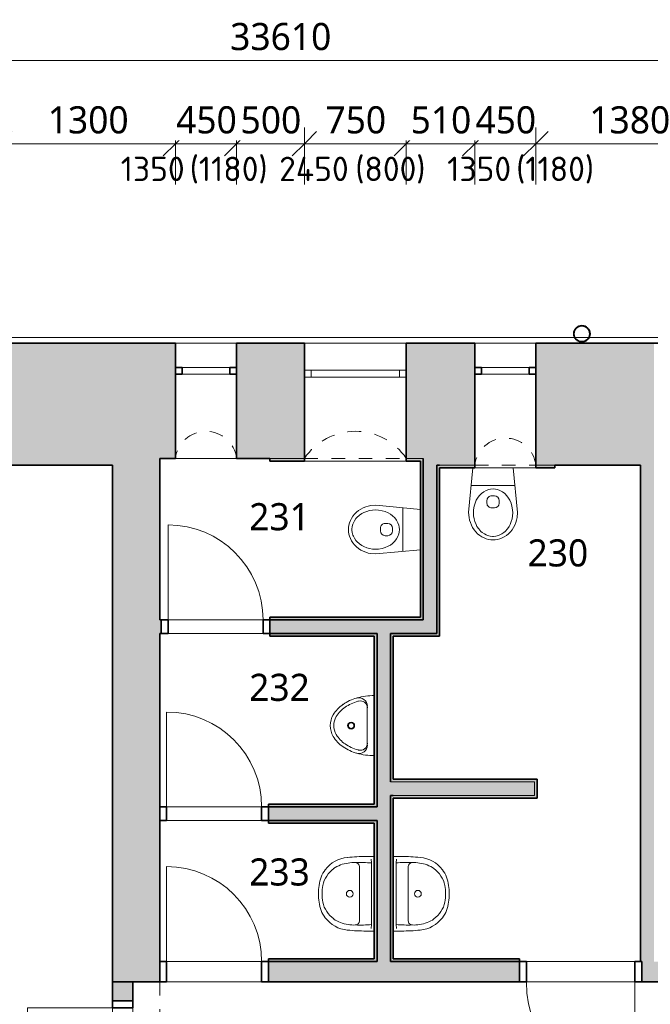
# Model space of a CAD drawing. Header units: metres. Extents: x -2.8 to 41.5, y -4.4 to 31.
# Tile 13 of 22: x 21 to 25.7, y 9.9 to 17.1. Entities that reach past the tile are written whole.
import ezdxf

# ---------------------------------------------------------------- set-up
doc = ezdxf.new("R2010")
doc.units = ezdxf.units.M
doc.linetypes.add('AV - Cerch_ 1 tecka 2mm', pattern=[0.004, 0.002, -0.001, 0, -0.001])
doc.layers.add('AV-KOTY', color=5, linetype='Continuous', lineweight=13, true_color=0x0000ff)
doc.layers.add('AV-MISTNOSTI', color=5, linetype='Continuous', lineweight=5, true_color=0x0000ff)
for name, color, linetype, lineweight in [('AV-KOTY-100', 7, 'Continuous', 5), ('AV-SRAFY', 7, 'Continuous', 35), ('AV-STAVBA', 7, 'Continuous', 18), ('AV-VYBAVENI', 7, 'Continuous', 18)]:
    doc.layers.add(name, color=color, linetype=linetype, lineweight=lineweight)
doc.styles.add('ISOCPEUR', font='isocpeur.ttf', dxfattribs={"height": 0.18})
doc.styles.add('Trebuchet MS', font='trebuc.ttf', dxfattribs={"height": 0.2})
doc.styles.add('Trebuchet MS_B', font='trebuc.ttf', dxfattribs={"height": 0.2})
doc.dimstyles.new('2_mm_-_O_-_Blue_-_mm_-_zaokrouhlena', dxfattribs={"dimscale": 0.3048, "dimtxt": 0.20619, "dimasz": 0.590551, "dimexe": 0.393701, "dimexo": 0.0625, "dimgap": 0.065617, "dimtad": 1, "dimdec": 0, "dimlfac": 1000, "dimrnd": 10, "dimzin": 0, "dimdsep": 46, "dimtxsty": 'Trebuchet MS', "dimblk1": 'OBLIQUE', "dimblk2": 'OBLIQUE', "dimsah": 1, "dimcen": 0.09, "dimazin": 0, "dimtfac": 1, "dimtdec": 4, "dimtix": 1, "dimtmove": 0, "dimatfit": 3, "dimfxl": 0.984252, "dimfxlon": 1, "dimtvp": 1, "dimtfill": 1, "dimtolj": 1, "dimtzin": 0, "dimarcsym": 2})

# ---------------------------------------------------------------- blocks, each defined once
blk = doc.blocks.new('DO_1-P_Ocel_ - 800x1970_150-917843-2NP')
at = {"layer": 'AV-STAVBA'}
for p, q in [((-0.4, 0.875), (-0.4, 0.075)), ((-0.4, 0.075), (0.4, 0.075)), ((-0.4, -0.075), (0.4, -0.075))]:
    blk.add_line(p, q, dxfattribs=at)
at = {"layer": 'AV-STAVBA', "linetype": 'AV - Cerch_ 1 tecka 2mm'}
for p, q in [((-0.45, 0.075), (0.45, 0.075)), ((-0.4, 0.075), (0.4, 0.075)), ((-0.45, -0.075), (0.45, -0.075)), ((-0.4, -0.075), (0.4, -0.075))]:
    blk.add_line(p, q, dxfattribs=at)
at = {"layer": 'AV-STAVBA', "lineweight": 35}
for p, q in [((-0.4, 0.075), (-0.45, 0.075)), ((-0.45, 0.075), (-0.45, -0.075)), ((-0.4, -0.075), (-0.4, 0.075)), ((0.45, 0.075), (0.4, 0.075)), ((0.4, 0.075), (0.4, -0.075)), ((0.45, -0.075), (0.45, 0.075)), ((-0.45, -0.075), (-0.4, -0.075)), ((0.4, -0.075), (0.45, -0.075))]:
    blk.add_line(p, q, dxfattribs=at)
at = {"layer": 'AV-STAVBA'}
blk.add_arc((-0.4, 0.075), 0.8, 0, 90, dxfattribs=at)
blk = doc.blocks.new('DO_1-P_Ocel_ - 700x1970_150-988023-2NP')
at = {"layer": 'AV-STAVBA'}
for p, q in [((-0.35, 0.775), (-0.35, 0.075)), ((-0.35, 0.075), (0.35, 0.075)), ((-0.35, -0.075), (0.35, -0.075))]:
    blk.add_line(p, q, dxfattribs=at)
at = {"layer": 'AV-STAVBA', "linetype": 'AV - Cerch_ 1 tecka 2mm'}
for p, q in [((-0.4, 0.075), (0.4, 0.075)), ((-0.35, 0.075), (0.35, 0.075)), ((-0.4, -0.075), (0.4, -0.075)), ((-0.35, -0.075), (0.35, -0.075))]:
    blk.add_line(p, q, dxfattribs=at)
at = {"layer": 'AV-STAVBA', "lineweight": 35}
for p, q in [((-0.35, 0.075), (-0.4, 0.075)), ((-0.4, 0.075), (-0.4, -0.075)), ((-0.35, -0.075), (-0.35, 0.075)), ((0.4, 0.075), (0.35, 0.075)), ((0.35, 0.075), (0.35, -0.075)), ((0.4, -0.075), (0.4, 0.075)), ((-0.4, -0.075), (-0.35, -0.075)), ((0.35, -0.075), (0.4, -0.075))]:
    blk.add_line(p, q, dxfattribs=at)
at = {"layer": 'AV-STAVBA'}
blk.add_arc((-0.35, 0.075), 0.7, 0, 90, dxfattribs=at)
blk = doc.blocks.new('DO_1-P_Ocel_ - 700x1970_100-947632-2NP')
at = {"layer": 'AV-STAVBA'}
for p, q in [((-0.35, 0.75), (-0.35, 0.05)), ((-0.35, 0.05), (0.35, 0.05)), ((-0.35, -0.05), (0.35, -0.05))]:
    blk.add_line(p, q, dxfattribs=at)
at = {"layer": 'AV-STAVBA', "linetype": 'AV - Cerch_ 1 tecka 2mm'}
for p, q in [((-0.4, 0.05), (0.4, 0.05)), ((-0.35, 0.05), (0.35, 0.05)), ((-0.4, -0.05), (0.4, -0.05)), ((-0.35, -0.05), (0.35, -0.05))]:
    blk.add_line(p, q, dxfattribs=at)
at = {"layer": 'AV-STAVBA', "lineweight": 35}
for p, q in [((-0.35, 0.05), (-0.4, 0.05)), ((-0.4, 0.05), (-0.4, -0.05)), ((-0.35, -0.05), (-0.35, 0.05)), ((0.4, 0.05), (0.35, 0.05)), ((0.35, 0.05), (0.35, -0.05)), ((0.4, -0.05), (0.4, 0.05)), ((-0.4, -0.05), (-0.35, -0.05)), ((0.35, -0.05), (0.4, -0.05))]:
    blk.add_line(p, q, dxfattribs=at)
at = {"layer": 'AV-STAVBA'}
blk.add_arc((-0.35, 0.05), 0.7, 0, 90, dxfattribs=at)
blk = doc.blocks.new('GM_Otvor_obdélníkový - 1660x3000-988376-2NP')
at = {"layer": 'AV-STAVBA', "linetype": 'AV - Cerch_ 1 tecka 2mm', "lineweight": 13}
for p, q in [((-0.83, 0.175), (0.83, 0.175)), ((-0.83, -0.175), (0.83, -0.175)), ((-0.83, -0.175), (0.83, -0.175))]:
    blk.add_line(p, q, dxfattribs=at)
blk = doc.blocks.new('DO_2-L_Obl__členěné_prosklené_222 - 1250x2750-993052-2NP')
at = {"layer": 'AV-STAVBA'}
for p, q in [((0.625, 0.57), (0.625, -0.055)), ((-0.625, -0.055), (-0.1831, 0.3869)), ((-0.625, -0.055), (0.625, -0.055)), ((-0.625, -0.205), (-0.625, -0.055)), ((0, -0.055), (0, -0.205)), ((0.625, -0.205), (0.625, -0.055)), ((-0.675, -0.205), (-0.625, -0.205)), ((-0.625, -0.205), (0.625, -0.205)), ((0.625, -0.205), (0.675, -0.205))]:
    blk.add_line(p, q, dxfattribs=at)
at = {"layer": 'AV-STAVBA', "lineweight": 35}
for p, q in [((-0.625, -0.055), (-0.675, -0.055)), ((-0.675, -0.055), (-0.675, -0.205)), ((-0.625, -0.205), (-0.625, -0.055)), ((0.675, -0.055), (0.625, -0.055)), ((0.625, -0.055), (0.625, -0.205)), ((0.675, -0.205), (0.675, -0.055)), ((-0.675, -0.205), (-0.625, -0.205)), ((0.625, -0.205), (0.675, -0.205))]:
    blk.add_line(p, q, dxfattribs=at)
at = {"layer": 'AV-STAVBA', "linetype": 'AV - Cerch_ 1 tecka 2mm'}
for p, q in [((-0.625, -0.055), (0.625, -0.055)), ((-0.675, -0.205), (0.675, -0.205)), ((-0.625, -0.205), (0.625, -0.205))]:
    blk.add_line(p, q, dxfattribs=at)
at = {"layer": 'AV-STAVBA'}
for centre, start, end in [((0.625, -0.055), 90, 180), ((-0.625, -0.055), 360, 45)]:
    blk.add_arc(centre, 0.625, start, end, dxfattribs=at)
blk = doc.blocks.new('WI_1-1 - 700x2450-1142592-2NP')
at = {"layer": 'AV-STAVBA', "linetype": 'AV - Cerch_ 1 tecka 2mm', "lineweight": 13}
for p, q in [((0.375, 0.425), (-0.375, 0.425)), ((0.375, -0.425), (-0.375, -0.425))]:
    blk.add_line(p, q, dxfattribs=at)
at = {"layer": 'AV-STAVBA'}
for p, q in [((-0.375, -0.175), (-0.375, -0.225)), ((-0.375, -0.175), (0.375, -0.175)), ((-0.325, -0.175), (-0.325, -0.225)), ((0.325, -0.175), (0.325, -0.225)), ((0.375, -0.175), (0.375, -0.225)), ((-0.375, -0.225), (0.375, -0.225))]:
    blk.add_line(p, q, dxfattribs=at)
blk = doc.blocks.new('GM_Nika s klenutým nadpražím - 750x2520-1145059-2NP')
at = {"layer": 'AV-STAVBA', "linetype": 'AV - Cerch_ 1 tecka 2mm', "lineweight": 13}
for p, q in [((0.375, 0.425), (-0.375, 0.425)), ((0.375, -0.425), (-0.375, -0.425))]:
    blk.add_line(p, q, dxfattribs=at)
blk.add_arc((0, 0.6766), 0.4516, 213.85503, 326.14497, dxfattribs=at)
blk = doc.blocks.new('WI_1_s hor_ příčlí - 450-1144286-2NP')
at = {"layer": 'AV-STAVBA', "linetype": 'AV - Cerch_ 1 tecka 2mm', "lineweight": 13}
for p, q in [((0.225, 0.45), (-0.225, 0.45)), ((0.225, -0.45), (-0.225, -0.45))]:
    blk.add_line(p, q, dxfattribs=at)
at = {"layer": 'AV-STAVBA', "lineweight": 35}
for p, q in [((-0.225, -0.27), (-0.225, -0.22)), ((-0.225, -0.22), (-0.175, -0.22)), ((-0.175, -0.27), (-0.225, -0.27)), ((-0.175, -0.22), (-0.175, -0.27)), ((0.175, -0.27), (0.175, -0.22)), ((0.175, -0.22), (0.225, -0.22)), ((0.225, -0.27), (0.175, -0.27)), ((0.225, -0.22), (0.225, -0.27))]:
    blk.add_line(p, q, dxfattribs=at)
at = {"layer": 'AV-STAVBA'}
for p, q in [((-0.225, -0.22), (-0.225, -0.27)), ((-0.225, -0.22), (0.225, -0.22)), ((-0.225, -0.27), (0.225, -0.27)), ((0.175, -0.22), (-0.175, -0.22)), ((-0.175, -0.22), (-0.175, -0.27)), ((-0.175, -0.27), (0.175, -0.27)), ((0.175, -0.22), (0.175, -0.27)), ((0.225, -0.22), (0.225, -0.27))]:
    blk.add_line(p, q, dxfattribs=at)
blk = doc.blocks.new('WI_1_s hor_ příčlí - 450-1144131-2NP')
at = {"layer": 'AV-STAVBA', "linetype": 'AV - Cerch_ 1 tecka 2mm', "lineweight": 13}
for p, q in [((0.225, 0.425), (-0.225, 0.425)), ((0.225, -0.425), (-0.225, -0.425))]:
    blk.add_line(p, q, dxfattribs=at)
at = {"layer": 'AV-STAVBA', "lineweight": 35}
for p, q in [((-0.225, -0.245), (-0.225, -0.195)), ((-0.225, -0.195), (-0.175, -0.195)), ((-0.175, -0.195), (-0.175, -0.245)), ((0.175, -0.245), (0.175, -0.195)), ((0.175, -0.195), (0.225, -0.195)), ((0.225, -0.195), (0.225, -0.245)), ((-0.175, -0.245), (-0.225, -0.245)), ((0.225, -0.245), (0.175, -0.245))]:
    blk.add_line(p, q, dxfattribs=at)
at = {"layer": 'AV-STAVBA'}
for p, q in [((-0.225, -0.195), (-0.225, -0.245)), ((-0.225, -0.195), (0.225, -0.195)), ((0.175, -0.195), (-0.175, -0.195)), ((-0.175, -0.195), (-0.175, -0.245)), ((0.175, -0.195), (0.175, -0.245)), ((0.225, -0.195), (0.225, -0.245)), ((-0.225, -0.245), (0.225, -0.245)), ((-0.175, -0.245), (0.175, -0.245))]:
    blk.add_line(p, q, dxfattribs=at)
blk = doc.blocks.new('GM_Nika s klenutým nadpražím - 450x2140_1000-1145186-2NP')
at = {"layer": 'AV-STAVBA', "linetype": 'AV - Cerch_ 1 tecka 2mm', "lineweight": 13}
for p, q in [((0.225, 0.45), (-0.225, 0.45)), ((0.225, -0.45), (-0.225, -0.45))]:
    blk.add_line(p, q, dxfattribs=at)
blk.add_arc((0, 0.4766), 0.2266, 186.73292, 353.26708, dxfattribs=at)
blk = doc.blocks.new('GM_Nika s klenutým nadpražím - 450x2140_1000-1144975-2NP')
at = {"layer": 'AV-STAVBA', "linetype": 'AV - Cerch_ 1 tecka 2mm', "lineweight": 13}
for p, q in [((0.225, 0.425), (-0.225, 0.425)), ((0.225, -0.425), (-0.225, -0.425))]:
    blk.add_line(p, q, dxfattribs=at)
blk.add_arc((0, 0.4516), 0.2266, 186.73292, 353.26708, dxfattribs=at)
blk = doc.blocks.new('Koncepční umyvadlo - 550x400-1470811-2NP')
at = {"layer": 'AV-VYBAVENI'}
for p, q in [((-0.075, 0.12), (0.125, 0.12)), ((0.125, 0.12), (0.325, 0.12)), ((-0.15, 0.0696), (-0.15, 0.01)), ((-0.13, 0.0342), (-0.1027, 0.03)), ((-0.1027, 0.03), (0.3527, 0.03)), ((0.3527, 0.03), (0.38, 0.0342)), ((0.4, 0.01), (0.4, 0.0696))]:
    blk.add_line(p, q, dxfattribs=at)
blk.add_circle((0.125, 0.191), 0.025, dxfattribs=at)
for centre, radius, start, end in [((0.0863, 0.1873), 0.2303, 126.98722, 174.63967), ((0.1108, 0.183), 0.2128, 102.9464, 143.51515), ((0.087, 0.1893), 0.2291, 95.97223, 127.42411), ((0.125, 0.0213), 0.4007, 81.12195, 98.87805), ((0.125, -0.0054), 0.4007, 81.12195, 98.87805), ((0.163, 0.1893), 0.2291, 52.57589, 84.02777), ((0.1392, 0.183), 0.2128, 36.48485, 77.0536), ((0.1637, 0.1873), 0.2303, 5.36033, 53.01278), ((0.1142, 0.1817), 0.2163, 143.76118, 174.20939), ((0.1358, 0.1817), 0.2163, 5.79061, 36.23882), ((1.3731, 0.0627), 1.5231, 174.49277, 179.73823), ((1.2179, 0.1148), 1.3234, 178.47706, 183.67527), ((0.092, 0.1621), 0.1973, 167.88867, 183.52869), ((-0.075, 0.15), 0.03, 180, 270), ((0.325, 0.15), 0.03, 270, 360), ((0.158, 0.1621), 0.1973, 356.47131, 12.11133), ((-0.9659, 0.1148), 1.3213, 356.32077, 1.52691), ((-1.1231, 0.0627), 1.5231, 0.26177, 5.50723)]:
    blk.add_arc(centre, radius, start, end, dxfattribs=at)
blk = doc.blocks.new('Koncepční pisoár - 440x325-1488373-2NP')
at = {"layer": 'AV-VYBAVENI'}
for p, q in [((-0.0189, 0.0616), (0.2689, 0.0616)), ((0.097, 0.011), (0.097, 0.01))]:
    blk.add_line(p, q, dxfattribs=at)
for radius in [0.0258, 0.0206]:
    blk.add_circle((0.125, 0.1808), radius, dxfattribs=at)
for centre, radius, start, end in [((0.1746, 0.0988), 0.2499, 121.25235, 145.68491), ((0.1746, 0.0988), 0.2241, 121.25235, 145.68491), ((0.125, 0.1806), 0.1542, 90, 121.25235), ((0.125, 0.1806), 0.1285, 90, 121.25235), ((0.125, 0.1806), 0.1542, 58.74765, 90), ((0.125, 0.1806), 0.1285, 58.74765, 90), ((0.0754, 0.0988), 0.2241, 34.31509, 58.74765), ((0.0754, 0.0988), 0.2499, 34.31509, 58.74765), ((0.2533, 0.0451), 0.3451, 145.68491, 164.21349), ((0.2533, 0.0451), 0.3193, 145.68491, 164.21349), ((-0.0033, 0.0451), 0.3193, 15.78651, 34.31509), ((-0.0033, 0.0451), 0.3451, 16.04718, 34.31509), ((0.3776, 0.01), 0.4743, 164.21349, 180), ((-0.0189, 0.1234), 0.0619, 164.29734, 270), ((-0.0057, 0.1131), 0.0516, 164.94194, 270), ((0.3776, 0.01), 0.4485, 164.21349, 164.94194), ((0.2557, 0.1131), 0.0516, 270, 15.05806), ((0.2689, 0.1234), 0.0619, 270, 16.04718), ((-0.1276, 0.01), 0.4485, 15.05806, 15.78651), ((-0.1276, 0.01), 0.4743, 360, 15.78651)]:
    blk.add_arc(centre, radius, start, end, dxfattribs=at)
blk = doc.blocks.new('Koncepční WC - WC NADRZ-1470814-2NP')
at = {"layer": 'AV-VYBAVENI', "lineweight": 13}
for p, q in [((0.0377, 0.5177), (0.0218, 0.5074)), ((0.0541, 0.526), (0.0377, 0.5177)), ((0.0708, 0.5323), (0.0541, 0.526)), ((0.0876, 0.5367), (0.0708, 0.5323)), ((0.0987, 0.513), (0.0799, 0.5081)), ((0.1042, 0.5392), (0.0876, 0.5367)), ((0.117, 0.515), (0.0987, 0.513)), ((0.1203, 0.54), (0.1042, 0.5392)), ((0.1203, 0.515), (0.117, 0.515)), ((0.1365, 0.5392), (0.1203, 0.54)), ((0.1237, 0.515), (0.1203, 0.515)), ((0.142, 0.513), (0.1237, 0.515)), ((0.1531, 0.5367), (0.1365, 0.5392)), ((0.1607, 0.5081), (0.142, 0.513)), ((0.1699, 0.5323), (0.1531, 0.5367)), ((0.1866, 0.526), (0.1699, 0.5323)), ((0.203, 0.5177), (0.1866, 0.526)), ((0.2188, 0.5074), (0.203, 0.5177)), ((-0.0303, 0.4494), (-0.0396, 0.4319)), ((-0.0194, 0.4661), (-0.0303, 0.4494)), ((-0.007, 0.4814), (-0.0194, 0.4661)), ((0.0069, 0.4953), (-0.007, 0.4814)), ((0.0018, 0.4409), (-0.0051, 0.4278)), ((0.0148, 0.4601), (0.0018, 0.4409)), ((0.0218, 0.5074), (0.0069, 0.4953)), ((0.0314, 0.4782), (0.0148, 0.4601)), ((0.0398, 0.4856), (0.0314, 0.4782)), ((0.0564, 0.4971), (0.0398, 0.4856)), ((0.0707, 0.5044), (0.0564, 0.4971)), ((0.0799, 0.5081), (0.0707, 0.5044)), ((0.1699, 0.5044), (0.1607, 0.5081)), ((0.1842, 0.4971), (0.1699, 0.5044)), ((0.2008, 0.4856), (0.1842, 0.4971)), ((0.2093, 0.4782), (0.2008, 0.4856)), ((0.2258, 0.4601), (0.2093, 0.4782)), ((0.2338, 0.4953), (0.2188, 0.5074)), ((0.2388, 0.4409), (0.2258, 0.4601)), ((0.2476, 0.4814), (0.2338, 0.4953)), ((0.2458, 0.4278), (0.2388, 0.4409)), ((0.2601, 0.4661), (0.2476, 0.4814)), ((0.271, 0.4494), (0.2601, 0.4661)), ((0.2802, 0.4319), (0.271, 0.4494)), ((-0.0567, 0.3764), (-0.0597, 0.34)), ((-0.0527, 0.395), (-0.0567, 0.3764)), ((-0.047, 0.4136), (-0.0527, 0.395)), ((-0.0396, 0.4319), (-0.047, 0.4136)), ((-0.0233, 0.3644), (-0.0247, 0.342)), ((-0.0197, 0.3855), (-0.0233, 0.3644)), ((-0.0139, 0.4061), (-0.0197, 0.3855)), ((-0.0051, 0.4278), (-0.0139, 0.4061)), ((0.2546, 0.4061), (0.2458, 0.4278)), ((0.2603, 0.3855), (0.2546, 0.4061)), ((0.2639, 0.3644), (0.2603, 0.3855)), ((0.2653, 0.342), (0.2639, 0.3644)), ((0.2877, 0.4136), (0.2802, 0.4319)), ((0.2934, 0.395), (0.2877, 0.4136)), ((0.2973, 0.3764), (0.2934, 0.395)), ((0.3003, 0.34), (0.2973, 0.3764)), ((-0.0597, 0.34), (-0.0288, 0.01)), ((-0.0247, 0.342), (-0.0237, 0.3197)), ((-0.0237, 0.3197), (-0.019, 0.2916)), ((-0.019, 0.2916), (-0.0125, 0.2698)), ((0.1103, 0.3054), (0.1203, 0.3054)), ((0.1203, 0.3054), (0.1303, 0.3054)), ((0.2532, 0.2698), (0.2597, 0.2916)), ((0.2597, 0.2916), (0.2644, 0.3197)), ((0.2644, 0.3197), (0.2653, 0.342)), ((0.2695, 0.01), (0.3003, 0.34)), ((-0.0125, 0.2698), (-0.0032, 0.2484)), ((-0.0032, 0.2484), (0.0063, 0.2319)), ((0.0063, 0.2319), (0.0188, 0.2151)), ((0.0753, 0.2508), (0.0753, 0.2704)), ((0.1653, 0.2508), (0.1653, 0.2704)), ((0.2219, 0.2151), (0.2344, 0.2319)), ((0.2344, 0.2319), (0.2439, 0.2484)), ((0.2439, 0.2484), (0.2532, 0.2698)), ((0.0188, 0.2151), (0.0344, 0.199)), ((0.0344, 0.199), (0.0515, 0.1859)), ((0.0515, 0.1859), (0.0699, 0.1759)), ((0.0699, 0.1759), (0.0885, 0.1693)), ((0.0885, 0.1693), (0.102, 0.1664)), ((0.102, 0.1664), (0.1203, 0.165)), ((0.1203, 0.2158), (0.1103, 0.2158)), ((0.1303, 0.2158), (0.1203, 0.2158)), ((0.1203, 0.165), (0.1387, 0.1664)), ((0.1387, 0.1664), (0.1521, 0.1693)), ((0.1521, 0.1693), (0.1708, 0.1759)), ((0.1708, 0.1759), (0.1891, 0.1859)), ((0.1891, 0.1859), (0.2063, 0.199)), ((0.2063, 0.199), (0.2219, 0.2151)), ((-0.0409, 0.1398), (0.1203, 0.1398)), ((0.1203, 0.1398), (0.2816, 0.1398))]:
    blk.add_line(p, q, dxfattribs=at)
for centre, start, end in [((0.1103, 0.2704), 90, 180), ((0.1303, 0.2704), 360, 90), ((0.1103, 0.2508), 180, 270), ((0.1303, 0.2508), 270, 0)]:
    blk.add_arc(centre, 0.035, start, end, dxfattribs=at)
blk = doc.blocks.new('GM_Dešťový svod_03 - GM_Dešťový svod_03-1503405-2NP')
at = {"layer": 'AV-STAVBA', "lineweight": 35}
for radius, start, end in [(0.06, 90, 270), (0.058, 90, 270), (0.06, 270, 90), (0.058, 270, 90)]:
    blk.add_arc((25.1837, 14.8171), radius, start, end, dxfattribs=at)
blk = doc.blocks.new('Řísma 2NP_ vnitroblok - Řísma 2NP_ vnitroblok-1646675-2NP')
at = {"layer": 'AV-STAVBA'}
for p, q in [((8.6937, 14.789), (25.1323, 14.789)), ((25.1344, 14.789), (25.2329, 14.789)), ((25.2351, 14.789), (39.7648, 14.789))]:
    blk.add_line(p, q, dxfattribs=at)
blk = doc.blocks.new('DIMBLOCK84-2NP')
at = {"layer": 'AV-KOTY-100', "color": 5, "true_color": 0x0000ff}
for p, q in [((20.8948, 16.2186), (20.8948, 16.3386)), ((22.1898, 16.2186), (22.1898, 16.3386)), ((20.8948, 16.2186), (20.9848, 16.3086)), ((22.1898, 16.2186), (22.2798, 16.3086)), ((20.8948, 16.2186), (20.8048, 16.1286)), ((20.8948, 16.2186), (22.1898, 16.2186)), ((20.8948, 16.2186), (20.8948, 15.9186)), ((22.1898, 16.2186), (22.0998, 16.1286)), ((22.1898, 16.2186), (22.1898, 15.9186))]:
    blk.add_line(p, q, dxfattribs=at)
at = {"layer": 'AV-KOTY-100', "color": 0, "insert": (21.2488, 16.4946), "char_height": 0.2, "width": 0.704541, "attachment_point": 1, "line_spacing_factor": 1.048425, "style": 'Trebuchet MS', "bg_fill": 3, "box_fill_scale": 1.25, "bg_fill_color": 256, "bg_fill_true_color": 13158600, "bg_fill_transparency": 0}
blk.add_mtext('1300', dxfattribs=at)
blk = doc.blocks.new('_Oblique')
at = {"color": 0, "linetype": 'ByBlock', "lineweight": -2}
blk.add_line((-0.5, -0.5), (0.5, 0.5), dxfattribs=at)
blk = doc.blocks.new('DIMBLOCK85-2NP')
at = {"layer": 'AV-KOTY-100', "color": 5, "true_color": 0x0000ff}
for p, q in [((22.1898, 16.2186), (22.1898, 16.3386)), ((22.6398, 16.2186), (22.6398, 16.3386)), ((22.1898, 16.2186), (22.2798, 16.3086)), ((22.6398, 16.2186), (22.7298, 16.3086)), ((22.1898, 16.2186), (22.0998, 16.1286)), ((22.1898, 16.2186), (22.6398, 16.2186)), ((22.1898, 16.2186), (22.1898, 15.9186)), ((22.6398, 16.2186), (22.5498, 16.1286)), ((22.6398, 16.2186), (22.6398, 15.9186))]:
    blk.add_line(p, q, dxfattribs=at)
at = {"layer": 'AV-KOTY-100', "color": 0, "insert": (22.1946, 16.4946), "char_height": 0.2, "width": 0.528406, "attachment_point": 1, "line_spacing_factor": 1.048425, "style": 'Trebuchet MS', "bg_fill": 3, "box_fill_scale": 1.25, "bg_fill_color": 256, "bg_fill_true_color": 13158600, "bg_fill_transparency": 0}
blk.add_mtext('450', dxfattribs=at)
blk = doc.blocks.new('DIMBLOCK86-2NP')
at = {"layer": 'AV-KOTY-100', "color": 5, "true_color": 0x0000ff}
for p, q in [((22.6398, 16.2186), (22.6398, 16.3386)), ((23.1398, 16.2186), (23.1398, 16.3386)), ((22.6398, 16.2186), (22.7298, 16.3086)), ((23.1398, 16.2186), (23.2298, 16.3086)), ((22.6398, 16.2186), (22.5498, 16.1286)), ((22.6398, 16.2186), (23.1398, 16.2186)), ((22.6398, 16.2186), (22.6398, 15.9186)), ((23.1398, 16.2186), (23.0498, 16.1286)), ((23.1398, 16.2186), (23.1398, 15.9186))]:
    blk.add_line(p, q, dxfattribs=at)
at = {"layer": 'AV-KOTY-100', "color": 0, "insert": (22.6696, 16.4946), "char_height": 0.2, "width": 0.528406, "attachment_point": 1, "line_spacing_factor": 1.048425, "style": 'Trebuchet MS', "bg_fill": 3, "box_fill_scale": 1.25, "bg_fill_color": 256, "bg_fill_true_color": 13158600, "bg_fill_transparency": 0}
blk.add_mtext('500', dxfattribs=at)
blk = doc.blocks.new('DIMBLOCK87-2NP')
at = {"layer": 'AV-KOTY-100', "color": 5, "true_color": 0x0000ff}
for p, q in [((23.1398, 16.2186), (23.1398, 16.3386)), ((23.8898, 16.2186), (23.8898, 16.3386)), ((23.1398, 16.2186), (23.2298, 16.3086)), ((23.8898, 16.2186), (23.9798, 16.3086)), ((23.1398, 16.2186), (23.0498, 16.1286)), ((23.1398, 16.2186), (23.8898, 16.2186)), ((23.1398, 16.2186), (23.1398, 15.9186)), ((23.8898, 16.2186), (23.7998, 16.1286)), ((23.8898, 16.2186), (23.8898, 15.9186))]:
    blk.add_line(p, q, dxfattribs=at)
at = {"layer": 'AV-KOTY-100', "color": 0, "insert": (23.2946, 16.4946), "char_height": 0.2, "width": 0.528406, "attachment_point": 1, "line_spacing_factor": 1.048425, "style": 'Trebuchet MS', "bg_fill": 3, "box_fill_scale": 1.25, "bg_fill_color": 256, "bg_fill_true_color": 13158600, "bg_fill_transparency": 0}
blk.add_mtext('750', dxfattribs=at)
blk = doc.blocks.new('DIMBLOCK88-2NP')
at = {"layer": 'AV-KOTY-100', "color": 5, "true_color": 0x0000ff}
for p, q in [((23.8898, 16.2186), (23.8898, 16.3386)), ((24.3948, 16.2186), (24.3948, 16.3386)), ((23.8898, 16.2186), (23.9798, 16.3086)), ((24.3948, 16.2186), (24.4848, 16.3086)), ((23.8898, 16.2186), (23.7998, 16.1286)), ((23.8898, 16.2186), (24.3948, 16.2186)), ((23.8898, 16.2186), (23.8898, 15.9186)), ((24.3948, 16.2186), (24.3048, 16.1286)), ((24.3948, 16.2186), (24.3948, 15.9186))]:
    blk.add_line(p, q, dxfattribs=at)
at = {"layer": 'AV-KOTY-100', "color": 0, "insert": (23.9221, 16.4946), "char_height": 0.2, "width": 0.528406, "attachment_point": 1, "line_spacing_factor": 1.048425, "style": 'Trebuchet MS', "bg_fill": 3, "box_fill_scale": 1.25, "bg_fill_color": 256, "bg_fill_true_color": 13158600, "bg_fill_transparency": 0}
blk.add_mtext('510', dxfattribs=at)
blk = doc.blocks.new('DIMBLOCK89-2NP')
at = {"layer": 'AV-KOTY-100', "color": 5, "true_color": 0x0000ff}
for p, q in [((24.3948, 16.2186), (24.3948, 16.3386)), ((24.8448, 16.2186), (24.8448, 16.3386)), ((24.3948, 16.2186), (24.4848, 16.3086)), ((24.8448, 16.2186), (24.9348, 16.3086)), ((24.3948, 16.2186), (24.3048, 16.1286)), ((24.3948, 16.2186), (24.8448, 16.2186)), ((24.3948, 16.2186), (24.3948, 15.9186)), ((24.8448, 16.2186), (24.7548, 16.1286)), ((24.8448, 16.2186), (24.8448, 15.9186))]:
    blk.add_line(p, q, dxfattribs=at)
at = {"layer": 'AV-KOTY-100', "color": 0, "insert": (24.3996, 16.4946), "char_height": 0.2, "width": 0.528406, "attachment_point": 1, "line_spacing_factor": 1.048425, "style": 'Trebuchet MS', "bg_fill": 3, "box_fill_scale": 1.25, "bg_fill_color": 256, "bg_fill_true_color": 13158600, "bg_fill_transparency": 0}
blk.add_mtext('450', dxfattribs=at)
blk = doc.blocks.new('DIMBLOCK90-2NP')
at = {"layer": 'AV-KOTY-100', "color": 5, "true_color": 0x0000ff}
for p, q in [((24.8448, 16.2186), (24.8448, 16.3386)), ((26.2198, 16.2186), (26.2198, 16.3386)), ((24.8448, 16.2186), (24.9348, 16.3086)), ((26.2198, 16.2186), (26.3098, 16.3086)), ((24.8448, 16.2186), (24.7548, 16.1286)), ((24.8448, 16.2186), (26.2198, 16.2186)), ((24.8448, 16.2186), (24.8448, 15.9186)), ((26.2198, 16.2186), (26.1298, 16.1286)), ((26.2198, 16.2186), (26.2198, 15.9186))]:
    blk.add_line(p, q, dxfattribs=at)
at = {"layer": 'AV-KOTY-100', "color": 0, "insert": (25.2388, 16.4946), "char_height": 0.2, "width": 0.704541, "attachment_point": 1, "line_spacing_factor": 1.048425, "style": 'Trebuchet MS', "bg_fill": 3, "box_fill_scale": 1.25, "bg_fill_color": 256, "bg_fill_true_color": 13158600, "bg_fill_transparency": 0}
blk.add_mtext('1380', dxfattribs=at)
blk = doc.blocks.new('DIMBLOCK137-2NP')
at = {"layer": 'AV-KOTY-100', "color": 5, "true_color": 0x0000ff}
for p, q in [((6.1548, 16.833), (6.1548, 17.133)), ((6.1548, 16.833), (6.2448, 16.923)), ((39.7648, 16.833), (39.7648, 16.953)), ((39.7648, 16.833), (39.8548, 16.923)), ((6.1548, 16.833), (6.0648, 16.743)), ((6.1548, 16.833), (39.7648, 16.833)), ((6.1548, 16.833), (6.1548, 16.713)), ((39.7648, 16.833), (39.6748, 16.743)), ((39.7648, 16.833), (39.7648, 16.533))]:
    blk.add_line(p, q, dxfattribs=at)
at = {"layer": 'AV-KOTY-100', "color": 0, "insert": (22.5929, 17.1089), "char_height": 0.2, "width": 0.880677, "attachment_point": 1, "line_spacing_factor": 1.048425, "style": 'Trebuchet MS', "bg_fill": 3, "box_fill_scale": 1.25, "bg_fill_color": 256, "bg_fill_true_color": 13158600, "bg_fill_transparency": 0}
blk.add_mtext('33610', dxfattribs=at)

msp = doc.modelspace()

# ---------------------------------------------------------------- hatches: boundary and pattern name
at = {"layer": 'AV-SRAFY', "lineweight": 18}
h = msp.add_hatch(color=256, dxfattribs=at)
h.paths.add_polyline_path([(22.0748, 13.8482), (22.0748, 14.7482), (20.8948, 14.7482), (20.8948, 14.2982), (20.9698, 13.8482), (21.7248, 13.8482)])
h.paths.add_polyline_path([(17.5378, 13.8482), (18.5198, 13.8482), (18.5948, 14.2982), (18.5948, 14.7482), (17.1648, 14.7482), (17.1648, 13.8482)])
h.paths.add_polyline_path([(19.6145, 14.2982), (19.8948, 14.2982), (19.8948, 14.7482), (19.5948, 14.7482), (19.5948, 14.2982)])
h = msp.add_hatch(color=256, dxfattribs=at)
h.paths.add_polyline_path([(24.0148, 13.8982), (24.0648, 13.8982), (24.0648, 14.7482), (23.8898, 14.7482), (23.8898, 13.8982)])
h.paths.add_polyline_path([(22.1898, 13.8982), (22.1898, 14.7482), (22.0748, 14.7482), (22.0748, 13.8982)])
h.paths.add_polyline_path([(23.1398, 13.8982), (23.1398, 14.7482), (22.6398, 14.7482), (22.6398, 13.8982), (22.8848, 13.8982)])
at = {"layer": 'AV-SRAFY', "lineweight": 5}
h = msp.add_hatch(color=256, dxfattribs=at)
h.paths.add_polyline_path([(24.9848, 13.8482), (25.7148, 13.8482), (25.7148, 14.7482), (24.8448, 14.7482), (24.8448, 13.8482)])
h.paths.add_polyline_path([(35.8148, 13.8482), (37.3048, 13.8482), (37.4048, 14.4482), (37.4048, 14.7482), (35.7148, 14.7482), (35.7148, 14.4484)])
h.paths.add_polyline_path([(31.2348, 13.8482), (32.1548, 13.8482), (32.2548, 14.4484), (32.2548, 14.7482), (30.4048, 14.7482), (30.4048, 14.4484), (30.5048, 13.8482), (30.6901, 13.8482)])
h.paths.add_polyline_path([(39.2348, 13.8482), (39.2348, 14.7482), (38.5548, 14.7482), (38.5548, 14.4482), (38.6548, 13.8482)])
h.paths.add_polyline_path([(34.0548, 13.8482), (34.4648, 13.8482), (34.5648, 14.4484), (34.5648, 14.7482), (33.4048, 14.7482), (33.4048, 14.4484), (33.5048, 13.8482), (33.9048, 13.8482)])
h.paths.add_polyline_path([(24.1148, 13.8482), (24.3948, 13.8482), (24.3948, 14.7482), (24.0648, 14.7482), (24.0648, 13.8482)])
h.paths.add_polyline_path([(27.6148, 13.8482), (29.1548, 13.8482), (29.2548, 14.4484), (29.2548, 14.7482), (27.5148, 14.7482), (27.5148, 13.8482)])
at = {"layer": 'AV-SRAFY', "lineweight": 18}
h = msp.add_hatch(color=256, dxfattribs=at)
h.paths.add_polyline_path([(23.8898, 13.8782), (24.0148, 13.8782), (24.0148, 13.8982), (23.8898, 13.8982)])
h.paths.add_polyline_path([(23.1398, 13.8782), (23.1398, 13.8982), (22.8848, 13.8982), (22.8848, 13.8782)])
for points in [[(24.0148, 12.7082), (24.0148, 13.8782), (23.9948, 13.8782), (23.9948, 12.7082)], [(24.0148, 12.7082), (24.1148, 12.7082), (24.1148, 13.8482), (24.0648, 13.8482), (24.0648, 13.8982), (24.0148, 13.8982), (24.0148, 13.2654)], [(21.7248, 10.0382), (22.0748, 10.0382), (22.0748, 13.8482), (21.7248, 13.8482), (21.7248, 13.2654)], [(24.1148, 12.6082), (24.1348, 12.6082), (24.1348, 13.8482), (24.1148, 13.8482), (24.1148, 13.2654)], [(23.7678, 12.7082), (23.9948, 12.7082), (23.9948, 12.7282), (22.8848, 12.7282), (22.8848, 12.7082)], [(23.7748, 10.1882), (23.7748, 12.7082), (23.6748, 12.7082), (23.6748, 10.1882)], [(24.1148, 12.6082), (24.1148, 12.7082), (23.7748, 12.7082), (23.7748, 12.6082)], [(23.6748, 12.5882), (23.6748, 12.6082), (22.8848, 12.6082), (22.8848, 12.5882), (23.6548, 12.5882)], [(23.6748, 11.3282), (23.6748, 12.5882), (23.6548, 12.5882), (23.6548, 11.3282)], [(23.7748, 11.5332), (23.7948, 11.5332), (23.7948, 12.6082), (23.7748, 12.6082), (23.7748, 12.1551)], [(24.1348, 12.5882), (24.1348, 12.6082), (23.7948, 12.6082), (23.7948, 12.5882)], [(24.8348, 11.5132), (24.8348, 11.5332), (23.7748, 11.5332), (23.7748, 11.5132)], [(23.7948, 11.4132), (24.8348, 11.4132), (24.8348, 11.5132), (23.7748, 11.5132), (23.7748, 11.4132)], [(24.8548, 11.4132), (24.8548, 11.5332), (24.8348, 11.5332), (24.8348, 11.4132)], [(23.7748, 10.2082), (23.7948, 10.2082), (23.7948, 11.4132), (23.7748, 11.4132), (23.7748, 11.0448)], [(24.8548, 11.3932), (24.8548, 11.4132), (23.7948, 11.4132), (23.7948, 11.3932)], [(22.8748, 11.3282), (23.6548, 11.3282), (23.6548, 11.3482), (22.8748, 11.3482)], [(23.6748, 11.2282), (23.6748, 11.3282), (22.8748, 11.3282), (22.8748, 11.2282)], [(23.6748, 11.2082), (23.6748, 11.2282), (22.8748, 11.2282), (22.8748, 11.2082), (23.6548, 11.2082)], [(23.6748, 10.1882), (23.6748, 11.2082), (23.6548, 11.2082), (23.6548, 10.1882)], [(22.8748, 10.1882), (23.6548, 10.1882), (23.6548, 10.2082), (22.8748, 10.2082)], [(23.7748, 10.1882), (24.7248, 10.1882), (24.7248, 10.2082), (23.7748, 10.2082)]]:
    msp.add_hatch(color=256, dxfattribs=at).paths.add_polyline_path(points)
h = msp.add_hatch(color=256, dxfattribs=at)
h.paths.add_polyline_path([(24.9848, 13.8282), (24.9848, 13.8482), (24.8448, 13.8482), (24.8448, 13.8282)])
h.paths.add_polyline_path([(24.1348, 13.8282), (24.3948, 13.8282), (24.3948, 13.8482), (24.1348, 13.8482)])
at = {"layer": 'AV-SRAFY', "lineweight": 5}
msp.add_hatch(color=256, dxfattribs=at).paths.add_polyline_path([(25.7148, 10.1882), (25.7148, 13.8482), (25.6148, 13.8482), (25.6148, 10.1882), (25.6248, 10.1882)])
at = {"layer": 'AV-SRAFY', "lineweight": 18}
h = msp.add_hatch(color=256, dxfattribs=at)
h.paths.add_polyline_path([(22.0848, 12.6082), (22.0848, 12.7082), (22.0748, 12.7082), (22.0748, 12.6082)])
h.paths.add_polyline_path([(23.6748, 12.6082), (23.6748, 12.7082), (22.8848, 12.7082), (22.8848, 12.6082)])
h = msp.add_hatch(color=256, dxfattribs=at)
h.paths.add_polyline_path([(33.9048, 10.0382), (33.9048, 10.1882), (33.3148, 10.1882), (33.3148, 10.0382)])
h.paths.add_polyline_path([(32.4148, 10.0382), (32.4148, 10.1882), (29.1048, 10.1882), (29.1048, 10.0382), (30.6901, 10.0382)])
h.paths.add_polyline_path([(26.5367, 10.0382), (26.6998, 10.0382), (26.6998, 10.1882), (25.6248, 10.1882), (25.6248, 10.0382)])
h.paths.add_polyline_path([(27.9212, 10.0382), (28.2048, 10.0382), (28.2048, 10.1882), (27.4998, 10.1882), (27.4998, 10.0382)])
h.paths.add_polyline_path([(22.8748, 10.0382), (24.7248, 10.0382), (24.7248, 10.1882), (22.8748, 10.1882)])
h = msp.add_hatch(color=256, dxfattribs=at)
h.paths.add_polyline_path([(21.7248, 8.3782), (21.8748, 8.3782), (21.8748, 8.5482), (21.7248, 8.5482)])
h.paths.add_polyline_path([(21.8748, 9.8982), (21.8748, 10.0382), (21.7248, 10.0382), (21.7248, 9.8982)])

# ---------------------------------------------------------------- linework, layer by layer
at = {"layer": 'AV-STAVBA', "lineweight": 35}
for p, q in [((22.1898, 14.7482), (20.8948, 14.7482)), ((22.1898, 14.5682), (22.1898, 14.7482)), ((23.1398, 14.7482), (22.6398, 14.7482)), ((22.6398, 14.7482), (22.6398, 14.5682)), ((23.1398, 13.8782), (23.1398, 14.7482)), ((23.8898, 14.7482), (24.3948, 14.7482)), ((23.8898, 14.7482), (23.8898, 13.8782)), ((24.3948, 14.5682), (24.3948, 14.7482)), ((24.8448, 14.5682), (24.8448, 14.7482)), ((24.8448, 14.7482), (26.2198, 14.7482)), ((22.1898, 13.8982), (22.1898, 14.5182)), ((22.6398, 14.5182), (22.6398, 13.8982)), ((24.3948, 13.8282), (24.3948, 14.5182)), ((24.8448, 13.8282), (24.8448, 14.5182)), ((22.0748, 12.7082), (22.0748, 13.8982)), ((22.0748, 13.8982), (22.1898, 13.8982)), ((22.6398, 13.8982), (22.8848, 13.8982)), ((22.8848, 13.8982), (22.8848, 13.8782)), ((22.8848, 13.8782), (23.1398, 13.8782)), ((23.8898, 13.8782), (23.9948, 13.8782)), ((23.9948, 13.8782), (23.9948, 12.7282)), ((24.0148, 13.8982), (24.0148, 12.7082)), ((20.9698, 13.8482), (21.7248, 13.8482)), ((21.7248, 13.8482), (21.7248, 9.8982)), ((24.1148, 12.6082), (24.1148, 13.8482)), ((24.1148, 13.8482), (24.1348, 13.8482)), ((24.1348, 12.5882), (24.1348, 13.8282)), ((24.1348, 13.8282), (24.3948, 13.8282)), ((24.8448, 13.8282), (24.9848, 13.8282)), ((24.9848, 13.8482), (25.6148, 13.8482)), ((24.9848, 13.8282), (24.9848, 13.8482)), ((25.6148, 10.1882), (25.6148, 13.8482)), ((22.0848, 12.7082), (22.0748, 12.7082)), ((22.0848, 12.6082), (22.0848, 12.7082)), ((22.8848, 12.7282), (22.8848, 12.5882)), ((23.9948, 12.7282), (22.8848, 12.7282)), ((24.0148, 12.7082), (22.8848, 12.7082)), ((22.0748, 10.0382), (22.0748, 12.6082)), ((22.0748, 12.6082), (22.0848, 12.6082)), ((22.8848, 12.6082), (23.6748, 12.6082)), ((22.8848, 12.5882), (23.6548, 12.5882)), ((23.6548, 12.5882), (23.6548, 11.3482)), ((23.6748, 12.6082), (23.6748, 11.3282)), ((23.7748, 11.5132), (23.7748, 12.6082)), ((23.7748, 12.6082), (24.1148, 12.6082)), ((23.7948, 11.5332), (23.7948, 12.5882)), ((23.7948, 12.5882), (24.1348, 12.5882)), ((24.8548, 11.5332), (23.7948, 11.5332)), ((24.8548, 11.3932), (24.8548, 11.5332)), ((23.7748, 10.1882), (23.7748, 11.4132)), ((23.7748, 11.4132), (23.7948, 11.4132)), ((22.8748, 11.3482), (22.8748, 11.2082)), ((23.6548, 11.3482), (22.8748, 11.3482)), ((23.6748, 11.3282), (22.8748, 11.3282)), ((23.7948, 10.2082), (23.7948, 11.3932)), ((23.7948, 11.3932), (24.8548, 11.3932)), ((22.8748, 11.2282), (23.6748, 11.2282)), ((22.8748, 11.2082), (23.6548, 11.2082)), ((23.6548, 11.2082), (23.6548, 10.2082)), ((23.6748, 11.2282), (23.6748, 10.1882)), ((22.8748, 10.2082), (22.8748, 10.0382)), ((23.6548, 10.2082), (22.8748, 10.2082)), ((23.6748, 10.1882), (22.8748, 10.1882)), ((24.7248, 10.1882), (23.7748, 10.1882)), ((24.7248, 10.2082), (23.7948, 10.2082)), ((24.7248, 10.0382), (24.7248, 10.2082)), ((25.6248, 10.1882), (25.6148, 10.1882)), ((25.6248, 10.1882), (25.6248, 10.0382)), ((22.0748, 10.0382), (21.7248, 10.0382)), ((21.8748, 9.8982), (21.8748, 10.0382)), ((22.8748, 10.0382), (24.7248, 10.0382)), ((25.6248, 10.0382), (26.6998, 10.0382)), ((21.7248, 9.8982), (21.8748, 9.8982))]:
    msp.add_line(p, q, dxfattribs=at)
at = {"layer": 'AV-STAVBA'}
for p, q in [((22.1898, 14.7482), (22.6398, 14.7482)), ((23.1398, 14.7482), (23.8898, 14.7482)), ((24.3948, 14.7482), (24.8448, 14.7482)), ((22.6398, 13.8982), (22.1898, 13.8982)), ((22.8848, 13.8982), (23.1398, 13.8982)), ((23.8898, 13.8782), (23.1398, 13.8782)), ((23.8898, 13.8982), (24.0148, 13.8982)), ((24.1348, 13.8482), (24.3948, 13.8482)), ((24.8448, 13.8282), (24.3948, 13.8282)), ((24.8448, 13.8482), (24.9848, 13.8482)), ((22.1348, 12.7082), (22.8348, 12.7082)), ((22.8348, 12.6082), (22.1348, 12.6082)), ((24.8348, 11.5132), (23.7748, 11.5132)), ((24.8348, 11.4132), (24.8348, 11.5132)), ((23.7948, 11.4132), (24.8348, 11.4132)), ((22.1248, 11.3282), (22.8248, 11.3282)), ((22.8248, 11.2282), (22.1248, 11.2282)), ((22.1248, 10.1882), (22.8248, 10.1882)), ((24.7748, 10.1882), (25.5748, 10.1882)), ((22.8248, 10.0382), (22.1248, 10.0382)), ((25.5748, 10.0382), (24.7748, 10.0382))]:
    msp.add_line(p, q, dxfattribs=at)

# ---------------------------------------------------------------- block references
at = {"layer": 'AV-STAVBA', "lineweight": 35}
msp.add_blockref('GM_Dešťový svod_03 - GM_Dešťový svod_03-1503405-2NP', (0, 0), dxfattribs=at)
at = {"layer": 'AV-STAVBA'}
for name, p in [('Řísma 2NP_ vnitroblok - Řísma 2NP_ vnitroblok-1646675-2NP', (0, 0)), ('DO_1-P_Ocel_ - 700x1970_100-947632-2NP', (22.4848, 12.6582)), ('DO_1-P_Ocel_ - 700x1970_100-947632-2NP', (22.4748, 11.2782)), ('DO_1-P_Ocel_ - 700x1970_150-988023-2NP', (22.4748, 10.1132))]:
    msp.add_blockref(name, p, dxfattribs=at)
at = {"layer": 'AV-STAVBA', "linetype": 'AV - Cerch_ 1 tecka 2mm', "lineweight": 13, "rotation": 180}
for name, p in [('WI_1_s hor_ příčlí - 450-1144131-2NP', (22.4148, 14.3232)), ('GM_Nika s klenutým nadpražím - 450x2140_1000-1144975-2NP', (22.4148, 14.3232)), ('WI_1-1 - 700x2450-1142592-2NP', (23.5148, 14.3232)), ('GM_Nika s klenutým nadpražím - 750x2520-1145059-2NP', (23.5148, 14.3232)), ('WI_1_s hor_ příčlí - 450-1144286-2NP', (24.6198, 14.2982)), ('GM_Nika s klenutým nadpražím - 450x2140_1000-1145186-2NP', (24.6198, 14.2982))]:
    msp.add_blockref(name, p, dxfattribs=at)
at = {"layer": 'AV-STAVBA'}
for name, p, rotation in [('DO_1-P_Ocel_ - 800x1970_150-917843-2NP', (25.1748, 10.1132), 180), ('GM_Otvor_obdélníkový - 1660x3000-988376-2NP', (21.8998, 9.2082), 269.9999999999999), ('DO_2-L_Obl__členěné_prosklené_222 - 1250x2750-993052-2NP', (21.6698, 9.2232), 89.99999999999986)]:
    msp.add_blockref(name, p, dxfattribs=dict(at, rotation=rotation))
at = {"layer": 'AV-VYBAVENI'}
for name, p, rotation in [('Koncepční WC - WC NADRZ-1470814-2NP', (24.6498, 13.8382), 180), ('Koncepční WC - WC NADRZ-1470814-2NP', (24.0048, 13.2532), 90), ('Koncepční pisoár - 440x325-1488373-2NP', (23.6648, 11.8032), 90), ('Koncepční umyvadlo - 550x400-1470811-2NP', (23.6648, 10.5632), 90), ('Koncepční umyvadlo - 550x400-1470811-2NP', (23.7848, 10.8132), 270)]:
    msp.add_blockref(name, p, dxfattribs=dict(at, rotation=rotation))

# ---------------------------------------------------------------- texts
at = {"layer": 'AV-KOTY', "lineweight": 5, "char_height": 0.18, "attachment_point": 1, "style": 'ISOCPEUR'}
for s, insert, width in [('1350', (21.7864, 16.1229), 0.569198), ('(1180)', (22.2946, 16.1229), 0.705485), ('2450', (22.9534, 16.1229), 0.633333), ('(800)', (23.5146, 16.1229), 0.633333), ('1350', (24.1914, 16.1229), 0.569198), ('(1180)', (24.6996, 16.1229), 0.705485)]:
    msp.add_mtext(s, dxfattribs=dict(at, insert=insert, width=width))
at = {"layer": 'AV-MISTNOSTI', "char_height": 0.2, "width": 0.601266, "attachment_point": 1, "style": 'Trebuchet MS_B'}
for s, insert in [('231', (22.7327, 13.5684)), ('230', (24.7835, 13.3015)), ('232', (22.7327, 12.3103)), ('233', (22.7327, 10.9491))]:
    msp.add_mtext(s, dxfattribs=dict(at, insert=insert))

# ---------------------------------------------------------------- next in the draw order: dimensions: what is measured, and where the dimension line sits
at = {"layer": 'AV-KOTY', "lineweight": 5}
dim = msp.add_linear_dim(base=(22.1898, 16.2186), p1=(20.8948, 15.9186), p2=(22.1898, 15.9186), dimstyle='2_mm_-_O_-_Blue_-_mm_-_zaokrouhlena', override={"dimpost": '<>', "dimfxl": 1.295}, dxfattribs=at)
dim.commit()
dim.dimension.update_dxf_attribs({"geometry": 'DIMBLOCK84-2NP', "text_midpoint": (21.5423, 16.3404)})

# ---------------------------------------------------------------- next in the draw order: dimensions: what is measured, and where the dimension line sits
dim = msp.add_linear_dim(base=(22.6398, 16.2186), p1=(22.1898, 15.9186), p2=(22.6398, 15.9186), dimstyle='2_mm_-_O_-_Blue_-_mm_-_zaokrouhlena', override={"dimpost": '<>', "dimfxl": 0.45}, dxfattribs=at)
dim.commit()
dim.dimension.update_dxf_attribs({"geometry": 'DIMBLOCK85-2NP', "text_midpoint": (22.4148, 16.3404)})

# ---------------------------------------------------------------- next in the draw order: dimensions: what is measured, and where the dimension line sits
dim = msp.add_linear_dim(base=(23.1398, 16.2186), p1=(22.6398, 15.9186), p2=(23.1398, 15.9186), dimstyle='2_mm_-_O_-_Blue_-_mm_-_zaokrouhlena', override={"dimpost": '<>', "dimfxl": 0.5}, dxfattribs=at)
dim.commit()
dim.dimension.update_dxf_attribs({"geometry": 'DIMBLOCK86-2NP', "text_midpoint": (22.8898, 16.3404)})

# ---------------------------------------------------------------- next in the draw order: dimensions: what is measured, and where the dimension line sits
dim = msp.add_linear_dim(base=(23.8898, 16.2186), p1=(23.1398, 15.9186), p2=(23.8898, 15.9186), dimstyle='2_mm_-_O_-_Blue_-_mm_-_zaokrouhlena', override={"dimpost": '<>', "dimfxl": 0.75}, dxfattribs=at)
dim.commit()
dim.dimension.update_dxf_attribs({"geometry": 'DIMBLOCK87-2NP', "text_midpoint": (23.5148, 16.3404)})

# ---------------------------------------------------------------- next in the draw order: dimensions: what is measured, and where the dimension line sits
dim = msp.add_linear_dim(base=(24.3948, 16.2186), p1=(23.8898, 15.9186), p2=(24.3948, 15.9186), dimstyle='2_mm_-_O_-_Blue_-_mm_-_zaokrouhlena', override={"dimpost": '<>', "dimfxl": 0.505}, dxfattribs=at)
dim.commit()
dim.dimension.update_dxf_attribs({"geometry": 'DIMBLOCK88-2NP', "text_midpoint": (24.1423, 16.3404)})

# ---------------------------------------------------------------- next in the draw order: dimensions: what is measured, and where the dimension line sits
dim = msp.add_linear_dim(base=(24.8448, 16.2186), p1=(24.3948, 15.9186), p2=(24.8448, 15.9186), dimstyle='2_mm_-_O_-_Blue_-_mm_-_zaokrouhlena', override={"dimpost": '<>', "dimfxl": 0.45}, dxfattribs=at)
dim.commit()
dim.dimension.update_dxf_attribs({"geometry": 'DIMBLOCK89-2NP', "text_midpoint": (24.6198, 16.3404)})

# ---------------------------------------------------------------- next in the draw order: dimensions: what is measured, and where the dimension line sits
dim = msp.add_linear_dim(base=(26.2198, 16.2186), p1=(24.8448, 15.9186), p2=(26.2198, 15.9186), dimstyle='2_mm_-_O_-_Blue_-_mm_-_zaokrouhlena', override={"dimpost": '<>', "dimfxl": 1.375}, dxfattribs=at)
dim.commit()
dim.dimension.update_dxf_attribs({"geometry": 'DIMBLOCK90-2NP', "text_midpoint": (25.5323, 16.3404)})

# ---------------------------------------------------------------- next in the draw order: dimensions: what is measured, and where the dimension line sits
dim = msp.add_linear_dim(base=(39.7648, 16.833), p1=(6.1548, 17.133), p2=(39.7648, 16.533), dimstyle='2_mm_-_O_-_Blue_-_mm_-_zaokrouhlena', override={"dimpost": '<>', "dimfxl": 33.615355}, dxfattribs=at)
dim.commit()
dim.dimension.update_dxf_attribs({"geometry": 'DIMBLOCK137-2NP', "text_midpoint": (22.9598, 16.9551)})

doc.saveas('drawing.dxf')
